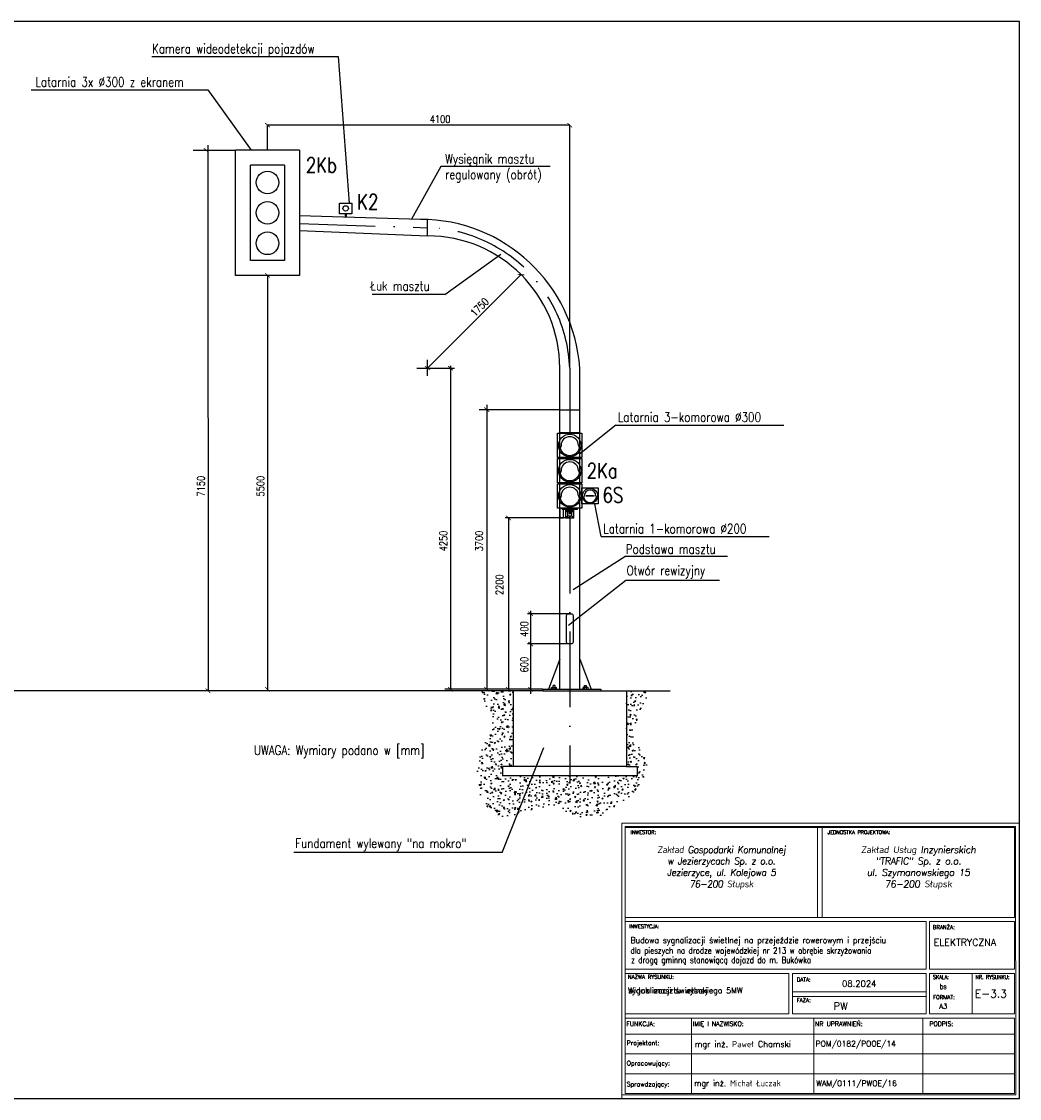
# Model space of a CAD drawing. Header units: millimetres. Extents: x 0 to 400, y -713 to 285.
# Tile 1 of 3: x 136 to 400, y -713 to -428. Entities that reach past the tile are written whole.
import ezdxf
from ezdxf.enums import TextEntityAlignment as Align

# ---------------------------------------------------------------- set-up
doc = ezdxf.new("R2010")
doc.units = ezdxf.units.MM
doc.linetypes.add('1xkropka', pattern=[10, 4, -1, 0, -1, 4])
doc.linetypes.add('ACAD_ISO02W100', pattern=[15, 12, -3])
doc.layers.add('_E_opisy', color=7, linetype='Continuous', lineweight=9)
doc.layers.add('_E_Tab', color=7, linetype='Continuous', lineweight=9)
for name, color, linetype in [('elementy', 1, 'Continuous'), ('Fundament', 251, 'Continuous'), ('Grunt', 34, 'Continuous'), ('Maszt', 84, 'Continuous'), ('Opis', 7, 'Continuous'), ('Ramka i tabelka', 7, 'Continuous'), ('Sygnalizatory', 1, 'Continuous'), ('Wymiary', 150, 'Continuous')]:
    doc.layers.add(name, color=color, linetype=linetype)
doc.styles.add('BPE', font='simplex.shx')
doc.styles.get("Standard").update_dxf_attribs({"font": 'romans.shx', "width": 0.8})

# ---------------------------------------------------------------- blocks, each defined once
blk = doc.blocks.new('Tabelka BPE PRJ')
for p, q in [((200.73, 106.32), (200.73, 106.69)), ((341.04, 47.32), (341.04, 31))]:
    blk.add_line(p, q)
at = {"layer": '_E_Tab', "linetype": 'ByBlock'}
for p, q in [((199.31, 108.12), (199.31, 61.09)), ((278.58, 106.32), (278.58, 69.99)), ((280.38, 106.32), (280.38, 69.99)), ((200.73, 97.36), (200.73, 6.98)), ((199.31, 61.09), (199.31, -3.25)), ((268.38, 39.85), (322.41, 39.85)), ((268.38, 38.05), (322.41, 38.05)), ((200.73, 29.29), (358.22, 29.29)), ((227.55, 29.29), (227.55, -1.29)), ((277.08, 29.29), (277.08, -1.29)), ((321.18, 29.29), (321.18, -1.29)), ((200.73, 22.77), (358.22, 22.77)), ((200.73, 22.77), (358.22, 22.77)), ((200.73, 14.75), (358.22, 14.75)), ((200.73, 6.73), (358.22, 6.73)), ((200.73, 6.73), (358.22, 6.73)), ((200.73, -1.29), (358.22, -1.29)), ((200.73, -1.29), (358.22, -1.29)), ((200.73, -1.29), (358.22, -1.29)), ((200.73, -1.29), (358.22, -1.29))]:
    blk.add_line(p, q, dxfattribs=at)
for points in [[(360.22, -3.25), (360.22, -3.25), (360.22, 108.12), (199.31, 108.12)], [(199.31, -1.82), (358.8, -1.82), (358.58, 106.69), (200.73, 106.69)], [(199.31, -3.25), (360.22, -3.25)]]:
    blk.add_lwpolyline(points, dxfattribs=at)
for points in [[(200.73, 69.99), (358.22, 69.99), (358.22, 106.32), (200.73, 106.32)], [(200.73, 68.27), (200.73, 49.03), (322.41, 49.03), (322.41, 68.27)], [(322.41, 68.27), (322.41, 68.27), (322.41, 49.03), (322.41, 49.03)], [(358.22, 68.27), (323.86, 68.27), (323.86, 49.03), (358.22, 49.03)], [(266.93, 47.32), (200.73, 47.32), (200.73, 31), (266.93, 31)], [(322.41, 47.32), (268.38, 47.32), (268.38, 31), (322.41, 31)], [(358.22, 47.32), (323.86, 47.32), (323.86, 31), (358.22, 31)], [(200.73, 29.29), (358.22, 29.29), (358.22, -1.29), (200.73, -1.29)]]:
    blk.add_lwpolyline(points, close=True, dxfattribs=at)
at = {"layer": '_E_Tab', "linetype": 'ByBlock', "style": 'BPE'}
for s, height, p in [('INWESTOR:', 1.475, (202.93, 105.19)), ('JEDNOSTKA PROJEKTOWA:', 1.4746, (282.58, 105.19)), ('INWESTYCJA:', 1.4746, (202.38, 67.08)), ('BRANŻA:', 1.589, (325.16, 66.84)), ('NAZWA RYSUNKU:', 1.5886, (201.79, 46.73)), ('DATA:', 1.589, (270.09, 45.61)), ('FAZA:', 1.589, (270.09, 37.33)), ('FORMAT:', 1.589, (325.26, 38.5)), ('FUNKCJA:', 1.823, (201.2, 27.83)), ('IMIĘ I NAZWISKO:', 1.8228, (228.05, 27.86)), ('NR UPRAWNIEŃ:', 1.8228, (277.58, 27.86)), ('PODPIS:', 1.823, (323.81, 27.86)), ('Projektant:', 1.8228, (201.32, 20.13)), ('Opracowujący:', 1.8228, (201.32, 11.94)), ('Sprawdzający:', 1.8228, (201.32, 3.44))]:
    blk.add_text(s, height=height, dxfattribs=at).set_placement(p, align=Align.TOP_LEFT)
at = {"layer": '_E_Tab', "style": 'BPE'}
blk.add_text('ELEKTRYCZNA', height=2.772, dxfattribs=at).set_placement((325.55, 61.29), align=Align.TOP_LEFT)
at = {"layer": '_E_Tab', "linetype": 'ByBlock', "style": 'BPE', "width": 0.9}
for s, height, p in [('SKALA:', 1.589, (325.25, 46.65)), ('NR. RYSUNKU:', 1.5886, (342.43, 46.65))]:
    blk.add_text(s, height=height, dxfattribs=at).set_placement(p, align=Align.TOP_LEFT)
at = {"layer": '_E_Tab', "char_height": 2.772, "width": 77.8457, "attachment_point": 1, "style": 'BPE'}
for s, insert in [('\\pxqc;{\\Q7;\\T0.95;\\W0.95;\\A1;Zakład Gospodarki Komunalnej \\Pw Jezierzycach Sp. z o.o.\\PJezierzyce, ul. Kolejowa 5\\P76-200 Słupsk}', (200.73, 98.78)), ('\\pxqc;{\\Q7;\\T0.95;Zakład Usług Inzynierskich \\P"TRAFIC" Sp. z o.o.\\Pul. Szymanowskiego 15\\P76-200 Słupsk}', (280.38, 98.78))]:
    blk.add_mtext(s, dxfattribs=dict(at, insert=insert))
at = {"layer": '_E_Tab', "style": 'BPE', "flags": 12}
for tag, height, p in [('INWESTYCJA1', 2.5, (202.93, 60.77)), ('INWESTYCJA2', 2.5, (202.93, 56.58)), ('DATA', 2.5, (288.45, 43.14)), ('SKALA', 2, (327.96, 42.04)), ('STADIUM', 3, (285, 34.12)), ('FORMAT', 2, (327.74, 34.05)), ('PROJEKTANT', 2.5, (228.88, 18.73)), ('NR_UPRAWNIEŃ1', 2.25, (278.05, 18.87)), ('PROJEKTANT1', 2.5, (228.94, 11.09)), ('NR_UPRAWNIEŃ3', 2.25, (278.03, 10.88)), ('SPRAWDZAJĄCY', 2.5, (228.59, 2.92)), ('NR_UPRAWNIEŃ2', 2.25, (278.03, 2.86))]:
    blk.add_attdef(tag, text='', height=height, dxfattribs=at).set_placement(p, align=Align.MIDDLE_LEFT)
blk.add_attdef('TYTUL_RYSUNKU_001', text='', height=2.5, dxfattribs=at).set_placement((201.91, 42.12), align=Align.TOP_LEFT)
at = {"layer": '_E_Tab', "style": 'BPE', "width": 0.8, "flags": 12}
blk.add_attdef('NR_RYS', text='', height=3.2, dxfattribs=at).set_placement((342.14, 39.11), align=Align.MIDDLE_LEFT)

msp = doc.modelspace()

# ---------------------------------------------------------------- hatches: boundary and pattern name
at = {"layer": 'Grunt'}
h = msp.add_hatch(dxfattribs=at)
h.set_pattern_fill('AR-CONC', color=256, scale=0.02, style=0)
h.set_pattern_definition([(50, (399.7286, -636.6238), (3.643693, -0.31878), [0.381, -4.191]), (355, (399.7286, -636.624), (-0.70486, 3.82113), [0.3048, -3.3528]), (100.451, (400.0323, -636.6504), (2.93885, 3.50233), [0.3238, -3.5618]), (46.1842, (399.7286, -635.608), (5.42158, -0.84085), [0.5715, -6.2865]), (96.6356, (400.1804, -635.678), (4.74808, 4.94851), [0.4857, -5.3427]), (351.184, (399.7286, -635.608), (4.7481, 4.9485), [0.4572, -5.0292]), (21, (400.2366, -635.8618), (3.0323, -2.04531), [0.381, -4.191]), (326, (400.2366, -635.862), (1.23604, 3.68376), [0.3048, -3.3528]), (71.4514, (400.4893, -636.0323), (4.26833, 1.63846), [0.3238, -3.5618]), (37.5, (399.7286, -636.6238), (0.061772, 1.691101), [0, -3.31216, 0, -3.4036, 0, -3.3655]), (7.5, (399.7286, -636.6238), (1.336393, 2.003611), [0, -1.94056, 0, -3.23596, 0, -1.2827]), (327.5, (398.5958, -636.6238), (2.711812, -0.114575), [0, -1.27, 0, -3.9624, 0, -5.2578]), (317.5, (398.0878, -636.6238), (2.962584, 0.50853), [0, -1.651, 0, -2.63144, 0, -3.7338])])
edge = h.paths.add_edge_path()
edge.add_spline(control_points=[(302.23, -604.99), (299.9, -609.43), (296.35, -616.2), (303.73, -625.74), (295.69, -634.74), (285.6, -640.91), (274.65, -632.9), (259.88, -643.46), (254.44, -625.09), (261.14, -615.29), (258.85, -608.56), (257.47, -604.99)], knot_values=[55.506707, 55.506707, 55.506707, 55.506707, 733.72966, 1091.25711, 1594.938751, 2256.468154, 2653.176333, 3414.810291, 4122.471347, 4602.127379, 5134.767935, 5134.767935, 5134.767935, 5134.767935], degree=3, periodic=0)
edge.add_line((257.47, -604.99), (265.98, -604.99))
edge.add_line((265.98, -604.99), (265.98, -624.99))
edge.add_line((265.98, -624.99), (263.17, -624.99))
edge.add_line((263.17, -624.99), (263.17, -627.49))
edge.add_line((263.17, -627.49), (298.78, -627.49))
edge.add_line((298.78, -627.49), (298.78, -624.99))
edge.add_line((298.78, -624.99), (295.98, -624.99))
edge.add_line((295.98, -624.99), (295.98, -604.99))
edge.add_line((295.98, -604.99), (302.23, -604.99))

# ---------------------------------------------------------------- linework, layer by layer
at = {"linetype": '1xkropka', "ltscale": 5}
for p, q in [((209.48, -481.34), (243.33, -482.43)), ((280.98, -519.59), (280.98, -536.59)), ((280.98, -559.23), (280.98, -629.51))]:
    msp.add_line(p, q, dxfattribs=at)
at = {"linetype": '1xkropka'}
for p, q in [((279.91, -557.28), (280.36, -557.28)), ((280.13, -557.21), (280.13, -557.48)), ((281.61, -557.28), (282.05, -557.28)), ((281.82, -557.21), (281.82, -557.48)), ((279.91, -558.98), (280.36, -558.98)), ((280.13, -558.77), (280.13, -559.18)), ((281.6, -558.98), (282.04, -558.98)), ((281.82, -558.77), (281.82, -559.18))]:
    msp.add_line(p, q, dxfattribs=at)
at = {"linetype": '1xkropka', "ltscale": 5}
msp.add_arc((242.31, -521.11), 38.69, 2.2478, 88.4985, dxfattribs=at)
at = {"layer": 'elementy'}
for p, q in [((278.39, -536.59), (283.56, -536.59)), ((278.39, -536.59), (278.39, -536.82)), ((283.56, -536.59), (283.56, -536.82)), ((278.68, -540.04), (278.27, -541.31)), ((283.28, -540.04), (283.69, -541.31)), ((278.39, -543.26), (278.39, -543.5)), ((283.56, -543.26), (283.56, -543.5)), ((278.68, -546.72), (278.27, -547.99)), ((283.28, -546.72), (283.69, -547.99)), ((278.39, -549.94), (278.39, -550.17)), ((283.56, -549.94), (283.56, -550.17)), ((278.68, -553.39), (278.27, -554.66)), ((283.28, -553.39), (283.69, -554.66)), ((284.81, -553.39), (284.54, -554.24)), ((287.88, -553.39), (288.15, -554.24)), ((278.98, -556.91), (278.98, -556.61)), ((278.98, -556.91), (282.98, -556.91)), ((279.78, -557.11), (279.78, -556.91)), ((279.78, -557.11), (282.18, -557.11)), ((279.88, -557.11), (279.88, -559.23)), ((282.03, -557.63), (279.91, -557.63)), ((280.08, -557.21), (280.08, -557.11)), ((280.08, -557.21), (281.87, -557.21)), ((280.31, -557.21), (280.31, -557.63)), ((280.36, -557.21), (280.36, -557.63)), ((280.42, -558.8), (280.42, -557.63)), ((280.58, -557.21), (281.38, -557.21)), ((280.85, -557.63), (280.85, -558.27)), ((281.11, -557.63), (281.11, -558.27)), ((281.53, -558.8), (281.53, -557.63)), ((281.6, -557.21), (281.6, -557.63)), ((281.65, -557.21), (281.65, -557.63)), ((281.87, -557.21), (281.87, -557.11)), ((282.08, -559.23), (282.08, -557.11)), ((282.18, -557.11), (282.18, -556.91)), ((282.98, -556.91), (282.98, -556.61)), ((279.88, -559.23), (282.08, -559.23)), ((281.53, -558.8), (280.42, -558.8)), ((280.94, -558.8), (280.94, -559.08)), ((280.94, -559.08), (281.02, -559.08)), ((281.02, -558.8), (281.02, -559.08))]:
    msp.add_line(p, q, dxfattribs=at)
for points in [[(284.2, -543.26), (277.75, -543.26), (277.75, -536.82), (284.2, -536.82)], [(284.2, -549.94), (277.75, -549.94), (277.75, -543.5), (284.2, -543.5)], [(284.2, -556.61), (277.75, -556.61), (277.75, -550.17), (284.2, -550.17)], [(288.49, -555.54), (284.2, -555.54), (284.2, -551.24), (288.49, -551.24)]]:
    msp.add_lwpolyline(points, close=True, dxfattribs=at)
at = {"layer": 'elementy', "color": 3}
msp.add_lwpolyline([(285.22, -553.39, 0.5, 0.5, 0), (286.57, -553.39, 1, 0, 0), (287.75, -553.39, 0, 0, 0)], format="xyseb", dxfattribs=at)
at = {"layer": 'elementy'}
msp.add_lwpolyline([(278.33, -556.61), (278.33, -559.23), (279.33, -559.23), (279.33, -556.91)], dxfattribs=at)
for centre, radius in [((280.98, -540.04), 2.99), ((280.98, -546.72), 2.99), ((280.98, -553.39), 2.99), ((286.35, -553.39), 1.99), ((280.13, -558.98), 0.143), ((281.82, -558.98), 0.143)]:
    msp.add_circle(centre, radius, dxfattribs=at)
for centre, radius, start, end in [((280.98, -540.04), 2.3, 0, 180), ((280.98, -540.04), 2.65, 196.3174, 343.6826), ((280.98, -546.72), 2.3, 0, 180), ((280.98, -546.72), 2.65, 196.3174, 343.6826), ((280.98, -553.39), 2.3, 0, 180), ((286.35, -553.39), 1.53, 0, 180), ((280.98, -553.39), 2.65, 196.3174, 343.6826), ((286.35, -553.39), 1.76, 196.3174, 343.6826), ((280.13, -557.28), 0.143, 108.5239, 26.3914), ((281.82, -557.28), 0.143, 153.6086, 71.4761)]:
    msp.add_arc(centre, radius, start, end, dxfattribs=at)
at = {"layer": 'Fundament', "linetype": 'ACAD_ISO02W100', "ltscale": 10}
for p, q in [((265.98, -604.99), (265.98, -624.99)), ((295.98, -604.99), (295.98, -624.99)), ((263.17, -624.99), (263.17, -627.49)), ((265.98, -624.99), (263.17, -624.99)), ((295.98, -624.99), (265.98, -624.99)), ((295.98, -624.99), (298.78, -624.99)), ((298.78, -624.99), (298.78, -627.49)), ((298.78, -627.49), (263.17, -627.49))]:
    msp.add_line(p, q, dxfattribs=at)
at = {"layer": 'Grunt'}
for p, q in [((273.8, -604.99), (114.72, -604.99)), ((289.16, -604.99), (307.55, -604.99))]:
    msp.add_line(p, q, dxfattribs=at)
at = {"layer": 'Maszt'}
for p, q in [((241.42, -480.23), (209.48, -479.31)), ((243.33, -484.59), (243.33, -480.27)), ((209.48, -483.2), (243.33, -484.59)), ((278.33, -536.82), (278.33, -519.59)), ((283.63, -536.82), (283.63, -519.59)), ((278.33, -604.59), (278.33, -530.59)), ((278.33, -530.59), (283.63, -530.59)), ((283.63, -604.59), (283.63, -530.59)), ((278.33, -596.59), (275.3, -604.59)), ((283.64, -596.59), (286.66, -604.59)), ((276.17, -604.09), (277.47, -604.09)), ((276.17, -604.59), (276.17, -604.09)), ((276.57, -604.59), (276.57, -603.59)), ((277.07, -603.59), (276.57, -603.59)), ((277.07, -604.59), (277.07, -603.59)), ((277.47, -604.59), (277.47, -604.09)), ((285.8, -604.09), (284.5, -604.09)), ((284.5, -604.59), (284.5, -604.09)), ((284.9, -604.59), (284.9, -603.59)), ((284.9, -603.59), (285.4, -603.59)), ((285.4, -604.59), (285.4, -603.59)), ((285.8, -604.59), (285.8, -604.09)), ((273.8, -604.59), (289.16, -604.59)), ((273.8, -604.59), (273.8, -604.99)), ((273.8, -604.99), (289.16, -604.99)), ((289.16, -604.59), (289.16, -604.99))]:
    msp.add_line(p, q, dxfattribs=at)
msp.add_lwpolyline([(281.33, -592.59), (280.63, -592.59, -0.414214), (280.13, -592.09), (280.13, -585.09, -0.414214), (280.63, -584.59), (281.33, -584.59, -0.414214), (281.83, -585.09), (281.83, -592.09, -0.414214)], format="xyb", close=True, dxfattribs=at)
for centre, radius, start in [((241.42, -522.53), 42.31, 3.9824), ((243.33, -519.59), 35, 0)]:
    msp.add_arc(centre, radius, start, 90, dxfattribs=at)
at = {"layer": 'Opis'}
for p, q in [((170.34, -437.16), (219.66, -437.16)), ((219.66, -437.16), (222.54, -475.9)), ((138.39, -445.97), (185.21, -445.97)), ((185.21, -445.97), (196.62, -461.91)), ((246.81, -466.21), (239.1, -480.16)), ((275.82, -466.21), (246.81, -466.21)), ((247.93, -500.14), (262.77, -489.42)), ((247.93, -500.14), (228.63, -500.14)), ((293.13, -534.66), (283.56, -542.34)), ((293.13, -534.66), (337.64, -534.66)), ((289.28, -564.19), (287.63, -555.54)), ((289.28, -564.19), (333.78, -564.19)), ((295.79, -569.35), (281.85, -578.22)), ((295.79, -569.35), (322.74, -569.35)), ((295.79, -575.79), (280.66, -587.7)), ((320.56, -575.79), (295.79, -575.79)), ((263.07, -647.8), (274.09, -620.01)), ((263.07, -647.8), (207.97, -647.8))]:
    msp.add_line(p, q, dxfattribs=at)
at = {"layer": 'Ramka i tabelka'}
msp.add_lwpolyline([(0, -712.87), (400, -712.87), (400, -427.87), (0, -427.87)], close=True, dxfattribs=at)
at = {"layer": 'Sygnalizatory'}
for p, q in [((192.48, -495.1), (192.48, -461.91)), ((209.48, -461.91), (192.48, -461.91)), ((209.48, -461.91), (209.48, -495.1)), ((196.48, -491.12), (196.48, -465.88)), ((205.48, -465.88), (196.48, -465.88)), ((205.48, -465.88), (205.48, -491.12)), ((221.55, -478.75), (221.55, -479.65)), ((221.65, -478.75), (221.65, -479.66)), ((221.75, -478.75), (221.75, -479.66)), ((205.48, -491.12), (196.48, -491.12)), ((209.48, -495.1), (192.48, -495.1))]:
    msp.add_line(p, q, dxfattribs=at)
msp.add_lwpolyline([(220.04, -475.9), (223.26, -475.9), (223.26, -478.75), (220.04, -478.75)], close=True, dxfattribs=at)
for centre, radius in [((200.98, -470.46), 3), ((200.98, -478.5), 3), ((221.65, -477.32), 0.72), ((200.98, -486.55), 3)]:
    msp.add_circle(centre, radius, dxfattribs=at)
at = {"layer": 'Wymiary'}
for p, q in [((200.98, -461.91), (200.98, -455.29)), ((280.98, -455.29), (200.98, -455.29)), ((280.98, -519.59), (280.98, -455.29)), ((185.16, -460.54), (185.22, -604.99)), ((181.33, -461.91), (192.48, -461.91)), ((200.98, -495.1), (200.98, -605.1)), ((243.33, -519.59), (268.08, -494.85)), ((243.33, -521.6), (243.33, -517.43)), ((240.45, -519.59), (250.5, -519.59)), ((249.39, -518.95), (249.39, -604.59)), ((259, -529.29), (259, -604.59)), ((278.33, -530.59), (256.99, -530.59)), ((280.98, -559.23), (263.91, -559.23)), ((264.76, -559.23), (264.76, -604.59)), ((270.61, -583.81), (270.61, -605.77)), ((280.98, -584.59), (269.77, -584.59)), ((280.98, -592.59), (269.77, -592.59)), ((273.8, -604.59), (247.87, -604.59))]:
    msp.add_line(p, q, dxfattribs=at)
at = {"layer": 'Wymiary', "const_width": 0.2}
for points in [[(200.34, -454.72), (201.61, -455.87)], [(280.34, -454.72), (281.61, -455.87)], [(184.08, -461.33), (185.35, -462.49)], [(200.34, -494.47), (201.61, -495.62)], [(267.22, -494.77), (268.93, -494.92)], [(242.62, -519.1), (244.03, -520.09)], [(248.76, -519.02), (250.03, -520.17)], [(258.36, -530.02), (259.64, -531.17)], [(264.12, -558.65), (265.39, -559.81)], [(269.98, -584.02), (271.25, -585.17)], [(269.98, -592.02), (271.25, -593.17)], [(200.34, -604.02), (201.61, -605.17)], [(248.76, -604.02), (250.03, -605.17)], [(258.36, -604.02), (259.64, -605.17)], [(264.12, -604.02), (265.39, -605.17)], [(264.12, -604.02), (265.39, -605.17)], [(269.98, -604.02), (271.25, -605.17)], [(184.58, -604.39), (185.85, -605.55)]]:
    msp.add_lwpolyline(points, dxfattribs=at)

# ---------------------------------------------------------------- block references
at = {"layer": '_E_opisy', "color": 7}
ref = msp.add_blockref('Tabelka BPE PRJ', (164.31, -710.74), dxfattribs=dict(at, xscale=0.6542979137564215, yscale=0.6542979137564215, zscale=0.6542979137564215))
ref.add_attrib('SKALA', 'bs', dxfattribs={"layer": '_E_Tab', "height": 1.36, "style": 'BPE', "width": 0.79}).set_placement((378.89, -683.23), align=Align.MIDDLE_LEFT)
ref.add_attrib('TYTUL_RYSUNKU_001', 'Widok masztu wysokiego 5MW', dxfattribs={"layer": '_E_Tab', "height": 1.5, "style": 'BPE'}).set_placement((296.42, -683.53), align=Align.TOP_LEFT)
ref.add_attrib('FORMAT', 'A3', dxfattribs={"layer": '_E_Tab', "height": 1.309, "style": 'BPE'}).set_placement((378.75, -688.46), align=Align.MIDDLE_LEFT)
ref.add_attrib('NR_RYS', 'E-3.3', dxfattribs={"layer": '_E_Tab', "height": 2.094, "style": 'BPE'}).set_placement((388.17, -685.15), align=Align.MIDDLE_LEFT)
ref.add_attrib('INWESTYCJA2', 'dla pieszych na drodze wojewódzkiej nr 213 w obrębie skrzyżowania', dxfattribs={"layer": '_E_Tab', "height": 1.6357, "style": 'BPE', "width": 0.83}).set_placement((297.08, -673.72), align=Align.MIDDLE_LEFT)
ref.add_attrib('INWESTYCJA1', 'Budowa sygnalizacji świetlnej na przejeździe rowerowym i przejściu', dxfattribs={"layer": '_E_Tab', "height": 1.6357, "style": 'BPE', "width": 0.9}).set_placement((297.08, -670.98), align=Align.MIDDLE_LEFT)
ref.add_attrib('DATA', '08.2024', dxfattribs={"layer": '_E_Tab', "height": 1.636, "style": 'BPE'}).set_placement((353.04, -682.51), align=Align.MIDDLE_LEFT)
ref.add_attrib('STADIUM', 'PW', dxfattribs={"layer": '_E_Tab', "height": 1.963, "style": 'BPE'}).set_placement((350.78, -688.42), align=Align.MIDDLE_LEFT)
ref.add_attrib('SPRAWDZAJĄCY', 'mgr inż. Michał Łuczak', dxfattribs={"layer": '_E_Tab', "height": 1.6357, "style": 'BPE', "width": 0.92}).set_placement((313.87, -708.83), align=Align.MIDDLE_LEFT)
ref.add_attrib('PROJEKTANT', 'mgr inż. Paweł Chamski', dxfattribs={"layer": '_E_Tab', "height": 1.6357, "style": 'BPE', "width": 0.95}).set_placement((314.07, -698.48), align=Align.MIDDLE_LEFT)
ref.add_attrib('NR_UPRAWNIEŃ1', 'POM/0182/POOE/14', dxfattribs={"layer": '_E_Tab', "height": 1.4722, "style": 'BPE'}).set_placement((346.04, -698.39), align=Align.MIDDLE_LEFT)
ref.add_attrib('NR_UPRAWNIEŃ2', 'WAM/0111/PWOE/16', dxfattribs={"layer": '_E_Tab', "height": 1.4722, "style": 'BPE'}).set_placement((346.22, -708.87), align=Align.MIDDLE_LEFT)
ref.add_attrib('INWESTYCJA3', 'z drogą gminną stanowiącą dojazd do m. Bukówka', dxfattribs={"layer": '_E_Tab', "height": 1.6357, "style": 'BPE', "width": 0.83}).set_placement((297.19, -676.21), align=Align.MIDDLE_LEFT)
ref.add_attrib('TYTUL_RYSUNKU_002', 'sygnalizacji świetlnej', dxfattribs={"layer": '_E_Tab', "height": 1.5, "style": 'BPE'}).set_placement((296.42, -683.53), align=Align.TOP_LEFT)

# ---------------------------------------------------------------- texts
at = {"layer": 'Opis', "width": 0.8}
for s, height, p in [('Kamera wideodetekcji pojazdów', 2.5, (170.41, -436.31)), ('Latarnia 3x %%C300 z ekranem', 2.5, (139.55, -445.12)), ('2Kb', 4, (211.13, -467.86)), ('Wysięgnik masztu', 2.5, (248, -465.43)), ('regulowany (obrót)', 2.5, (248, -469.6)), ('K2', 4, (224.71, -477.57)), ('Łuk masztu', 2.5, (228.22, -499.1)), ('Latarnia 3-komorowa %%C300', 2.5, (293.7, -533.8)), ('2Ka', 4, (285.44, -548.75)), ('6S', 4, (289.65, -555.17)), ('Latarnia 1-komorowa %%C200', 2.5, (289.84, -563.33)), ('Podstawa masztu', 2.5, (295.8, -568.72)), ('Otwór rewizyjny', 2.5, (296, -574.39)), ('UWAGA: Wymiary podano w [mm]', 2.5, (197.37, -621.96)), ('Fundament wylewany "na mokro"', 2.5, (208.31, -646.58))]:
    msp.add_text(s, height=height, dxfattribs=at).set_placement(p)
at = {"layer": 'Wymiary', "width": 0.8}
msp.add_text('4100', height=2, dxfattribs=at).set_placement((246.64, -455.29), align=Align.BOTTOM_CENTER)
for s, rotation, p in [('1750', 45.4067, (255.9, -506.1)), ('7150', 90, (184.34, -553.57)), ('5500', 90, (200.1, -553.57)), ('4250', 90, (248.51, -568.08)), ('3700', 90, (258, -568.08)), ('2200', 90, (263.38, -579.65)), ('400', 90, (269.93, -590.7)), ('600', 90, (269.93, -600.11))]:
    msp.add_text(s, height=2, rotation=rotation, dxfattribs=at).set_placement(p)

doc.saveas('drawing.dxf')
